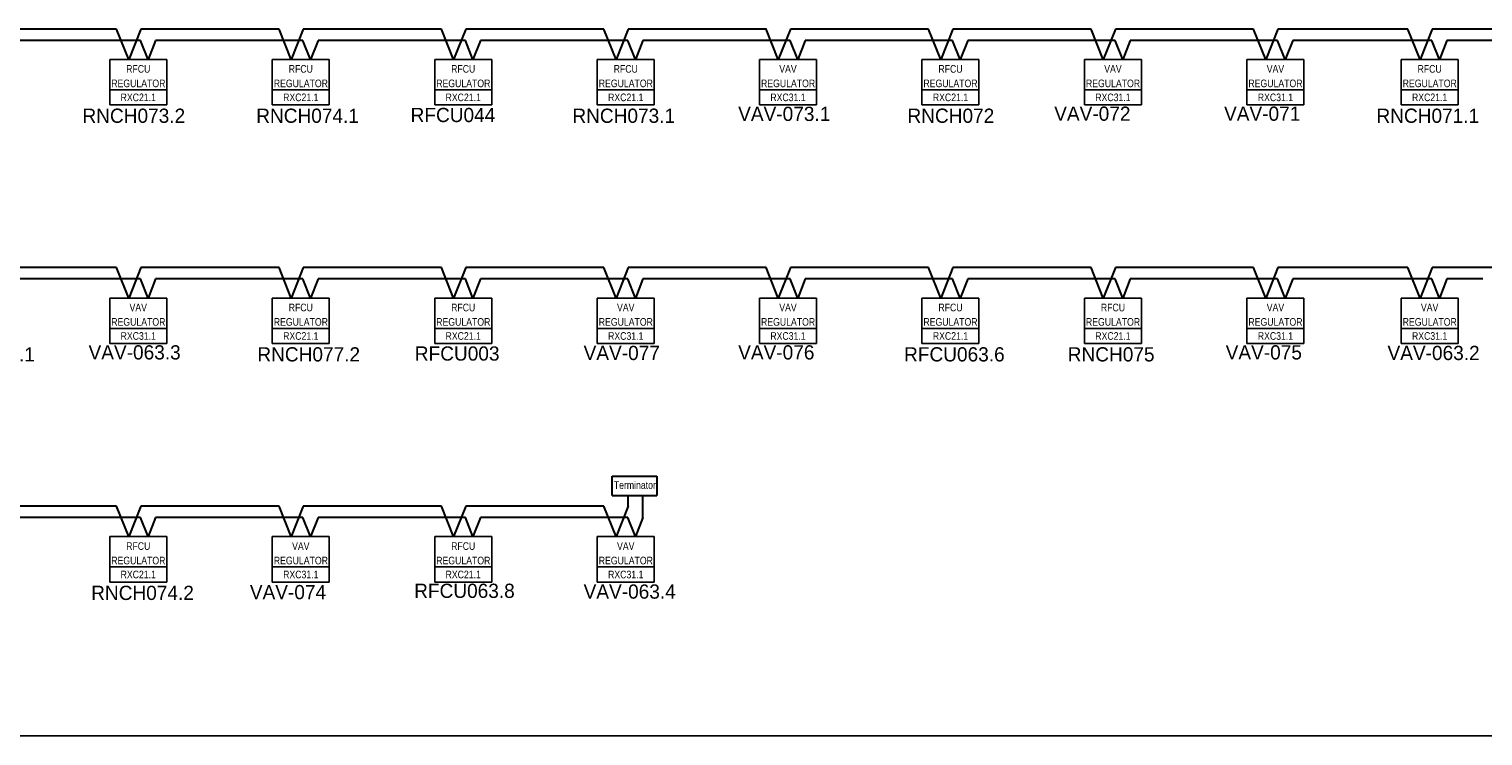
# Model space of a CAD drawing. Header units: millimetres. Extents: x -4295 to 10692, y -6128 to -188.
# Tile 13 of 30: x -1315 to 235, y -3248 to -2494. Entities that reach past the tile are written whole.
import ezdxf
from ezdxf.enums import TextEntityAlignment as Align

# ---------------------------------------------------------------- set-up
doc = ezdxf.new("R2010")
doc.units = ezdxf.units.MM
doc.linetypes.add('DOT2', pattern=[0.125, 0, -0.125])
for name, color, linetype in [('AIS_tabelka', 184, 'Continuous'), ('BACnet_LON', 170, 'Continuous'), ('BMS_podkład', 184, 'DOT2')]:
    doc.layers.add(name, color=color, linetype=linetype)
doc.layers.add('ETHERNET', color=10, linetype='Continuous', lineweight=30)
doc.styles.add('VARSOVIA', font='ARIALN.TTF')

msp = doc.modelspace()

# ---------------------------------------------------------------- linework, layer by layer
at = {"layer": 'AIS_tabelka', "color": 6}
msp.add_line((-3968.1, -3248.2), (1521.9, -3248.2), dxfattribs=at)
at = {"layer": 'BACnet_LON'}
for p, q in [((-1229, -2526.3), (-1168.3, -2526.3)), ((-1229, -2542.5), (-1229, -2526.3)), ((-1168.3, -2526.3), (-1168.3, -2542.5)), ((-1055.8, -2526.3), (-995, -2526.3)), ((-1055.8, -2542.5), (-1055.8, -2526.3)), ((-995, -2526.3), (-995, -2542.5)), ((-882.5, -2526.3), (-821.8, -2526.3)), ((-882.5, -2542.5), (-882.5, -2526.3)), ((-821.8, -2526.3), (-821.8, -2542.5)), ((-709.3, -2526.3), (-648.5, -2526.3)), ((-709.3, -2542.5), (-709.3, -2526.3)), ((-648.5, -2526.3), (-648.5, -2542.5)), ((-536.3, -2526.3), (-475.5, -2526.3)), ((-536.3, -2542.5), (-536.3, -2526.3)), ((-475.5, -2526.3), (-475.5, -2542.5)), ((-363, -2526.3), (-302.3, -2526.3)), ((-363, -2542.5), (-363, -2526.3)), ((-302.3, -2526.3), (-302.3, -2542.5)), ((-189.8, -2526.3), (-129, -2526.3)), ((-189.8, -2542.5), (-189.8, -2526.3)), ((-129, -2526.3), (-129, -2542.5)), ((-16.5, -2526.3), (44.2, -2526.3)), ((-16.5, -2542.5), (-16.5, -2526.3)), ((44.2, -2526.3), (44.2, -2542.5)), ((148, -2526.3), (208.7, -2526.3)), ((148, -2542.5), (148, -2526.3)), ((208.7, -2526.3), (208.7, -2542.5)), ((-1229, -2558.7), (-1229, -2542.5)), ((-1168.3, -2542.5), (-1168.3, -2558.7)), ((-1055.8, -2558.7), (-1055.8, -2542.5)), ((-995, -2542.5), (-995, -2558.7)), ((-882.5, -2558.7), (-882.5, -2542.5)), ((-821.8, -2542.5), (-821.8, -2558.7)), ((-709.3, -2558.7), (-709.3, -2542.5)), ((-648.5, -2542.5), (-648.5, -2558.7)), ((-536.3, -2558.7), (-536.3, -2542.5)), ((-475.5, -2542.5), (-475.5, -2558.7)), ((-363, -2558.7), (-363, -2542.5)), ((-302.3, -2542.5), (-302.3, -2558.7)), ((-189.8, -2558.7), (-189.8, -2542.5)), ((-129, -2542.5), (-129, -2558.7)), ((-16.5, -2558.7), (-16.5, -2542.5)), ((44.2, -2542.5), (44.2, -2558.7)), ((148, -2558.7), (148, -2542.5)), ((208.7, -2542.5), (208.7, -2558.7)), ((-1229, -2574.9), (-1229, -2558.7)), ((-1229, -2558.7), (-1168.3, -2558.7)), ((-1229, -2558.7), (-1168.3, -2558.7)), ((-1168.3, -2558.7), (-1168.3, -2574.9)), ((-1055.8, -2574.9), (-1055.8, -2558.7)), ((-1055.8, -2558.7), (-995, -2558.7)), ((-1055.8, -2558.7), (-995, -2558.7)), ((-995, -2558.7), (-995, -2574.9)), ((-882.5, -2574.9), (-882.5, -2558.7)), ((-882.5, -2558.7), (-821.8, -2558.7)), ((-882.5, -2558.7), (-821.8, -2558.7)), ((-821.8, -2558.7), (-821.8, -2574.9)), ((-709.3, -2574.9), (-709.3, -2558.7)), ((-709.3, -2558.7), (-648.5, -2558.7)), ((-709.3, -2558.7), (-648.5, -2558.7)), ((-648.5, -2558.7), (-648.5, -2574.9)), ((-536.3, -2574.9), (-536.3, -2558.7)), ((-536.3, -2558.7), (-475.5, -2558.7)), ((-536.3, -2558.7), (-475.5, -2558.7)), ((-475.5, -2558.7), (-475.5, -2574.9)), ((-363, -2574.9), (-363, -2558.7)), ((-363, -2558.7), (-302.3, -2558.7)), ((-363, -2558.7), (-302.3, -2558.7)), ((-302.3, -2558.7), (-302.3, -2574.9)), ((-189.8, -2574.9), (-189.8, -2558.7)), ((-189.8, -2558.7), (-129, -2558.7)), ((-189.8, -2558.7), (-129, -2558.7)), ((-129, -2558.7), (-129, -2574.9)), ((-16.5, -2574.9), (-16.5, -2558.7)), ((-16.5, -2558.7), (44.2, -2558.7)), ((-16.5, -2558.7), (44.2, -2558.7)), ((44.2, -2558.7), (44.2, -2574.9)), ((148, -2574.9), (148, -2558.7)), ((148, -2558.7), (208.7, -2558.7)), ((148, -2558.7), (208.7, -2558.7)), ((208.7, -2558.7), (208.7, -2574.9)), ((-1229, -2574.9), (-1168.3, -2574.9)), ((-1055.8, -2574.9), (-995, -2574.9)), ((-882.5, -2574.9), (-821.8, -2574.9)), ((-709.3, -2574.9), (-648.5, -2574.9)), ((-536.3, -2574.9), (-475.5, -2574.9)), ((-363, -2574.9), (-302.3, -2574.9)), ((-189.8, -2574.9), (-129, -2574.9)), ((-16.5, -2574.9), (44.2, -2574.9)), ((148, -2574.9), (208.7, -2574.9)), ((-1229, -2780.9), (-1168.3, -2780.9)), ((-1229, -2797.1), (-1229, -2780.9)), ((-1168.3, -2780.9), (-1168.3, -2797.1)), ((-1055.8, -2780.9), (-995, -2780.9)), ((-1055.8, -2797.1), (-1055.8, -2780.9)), ((-995, -2780.9), (-995, -2797.1)), ((-882.5, -2780.9), (-821.8, -2780.9)), ((-882.5, -2797.1), (-882.5, -2780.9)), ((-821.8, -2780.9), (-821.8, -2797.1)), ((-709.3, -2780.9), (-648.5, -2780.9)), ((-709.3, -2797.1), (-709.3, -2780.9)), ((-648.5, -2780.9), (-648.5, -2797.1)), ((-536.3, -2780.9), (-475.5, -2780.9)), ((-536.3, -2797.1), (-536.3, -2780.9)), ((-475.5, -2780.9), (-475.5, -2797.1)), ((-363, -2780.9), (-302.3, -2780.9)), ((-363, -2797.1), (-363, -2780.9)), ((-302.3, -2780.9), (-302.3, -2797.1)), ((-189.8, -2780.9), (-129, -2780.9)), ((-189.8, -2797.1), (-189.8, -2780.9)), ((-129, -2780.9), (-129, -2797.1)), ((-16.5, -2780.9), (44.2, -2780.9)), ((-16.5, -2797.1), (-16.5, -2780.9)), ((44.2, -2780.9), (44.2, -2797.1)), ((148, -2780.9), (208.7, -2780.9)), ((148, -2797.1), (148, -2780.9)), ((208.7, -2780.9), (208.7, -2797.1)), ((-1229, -2813.3), (-1229, -2797.1)), ((-1168.3, -2797.1), (-1168.3, -2813.3)), ((-1055.8, -2813.3), (-1055.8, -2797.1)), ((-995, -2797.1), (-995, -2813.3)), ((-882.5, -2813.3), (-882.5, -2797.1)), ((-821.8, -2797.1), (-821.8, -2813.3)), ((-709.3, -2813.3), (-709.3, -2797.1)), ((-648.5, -2797.1), (-648.5, -2813.3)), ((-536.3, -2813.3), (-536.3, -2797.1)), ((-475.5, -2797.1), (-475.5, -2813.3)), ((-363, -2813.3), (-363, -2797.1)), ((-302.3, -2797.1), (-302.3, -2813.3)), ((-189.8, -2813.3), (-189.8, -2797.1)), ((-129, -2797.1), (-129, -2813.3)), ((-16.5, -2813.3), (-16.5, -2797.1)), ((44.2, -2797.1), (44.2, -2813.3)), ((148, -2813.3), (148, -2797.1)), ((208.7, -2797.1), (208.7, -2813.3)), ((-1229, -2829.5), (-1229, -2813.3)), ((-1229, -2813.3), (-1168.3, -2813.3)), ((-1229, -2813.3), (-1168.3, -2813.3)), ((-1168.3, -2813.3), (-1168.3, -2829.5)), ((-1055.8, -2829.5), (-1055.8, -2813.3)), ((-1055.8, -2813.3), (-995, -2813.3)), ((-1055.8, -2813.3), (-995, -2813.3)), ((-995, -2813.3), (-995, -2829.5)), ((-882.5, -2829.5), (-882.5, -2813.3)), ((-882.5, -2813.3), (-821.8, -2813.3)), ((-882.5, -2813.3), (-821.8, -2813.3)), ((-821.8, -2813.3), (-821.8, -2829.5)), ((-709.3, -2829.5), (-709.3, -2813.3)), ((-709.3, -2813.3), (-648.5, -2813.3)), ((-709.3, -2813.3), (-648.5, -2813.3)), ((-648.5, -2813.3), (-648.5, -2829.5)), ((-536.3, -2829.5), (-536.3, -2813.3)), ((-536.3, -2813.3), (-475.5, -2813.3)), ((-536.3, -2813.3), (-475.5, -2813.3)), ((-475.5, -2813.3), (-475.5, -2829.5)), ((-363, -2829.5), (-363, -2813.3)), ((-363, -2813.3), (-302.3, -2813.3)), ((-363, -2813.3), (-302.3, -2813.3)), ((-302.3, -2813.3), (-302.3, -2829.5)), ((-189.8, -2829.5), (-189.8, -2813.3)), ((-189.8, -2813.3), (-129, -2813.3)), ((-189.8, -2813.3), (-129, -2813.3)), ((-129, -2813.3), (-129, -2829.5)), ((-16.5, -2829.5), (-16.5, -2813.3)), ((-16.5, -2813.3), (44.2, -2813.3)), ((-16.5, -2813.3), (44.2, -2813.3)), ((44.2, -2813.3), (44.2, -2829.5)), ((148, -2829.5), (148, -2813.3)), ((148, -2813.3), (208.7, -2813.3)), ((148, -2813.3), (208.7, -2813.3)), ((208.7, -2813.3), (208.7, -2829.5)), ((-1229, -2829.5), (-1168.3, -2829.5)), ((-1055.8, -2829.5), (-995, -2829.5)), ((-882.5, -2829.5), (-821.8, -2829.5)), ((-709.3, -2829.5), (-648.5, -2829.5)), ((-536.3, -2829.5), (-475.5, -2829.5)), ((-363, -2829.5), (-302.3, -2829.5)), ((-189.8, -2829.5), (-129, -2829.5)), ((-16.5, -2829.5), (44.2, -2829.5)), ((148, -2829.5), (208.7, -2829.5)), ((-1229, -3035.4), (-1168.3, -3035.4)), ((-1229, -3051.6), (-1229, -3035.4)), ((-1168.3, -3035.4), (-1168.3, -3051.6)), ((-1055.8, -3035.4), (-995, -3035.4)), ((-1055.8, -3051.6), (-1055.8, -3035.4)), ((-995, -3035.4), (-995, -3051.6)), ((-882.5, -3035.4), (-821.8, -3035.4)), ((-882.5, -3051.6), (-882.5, -3035.4)), ((-821.8, -3035.4), (-821.8, -3051.6)), ((-709.3, -3035.4), (-648.5, -3035.4)), ((-709.3, -3051.6), (-709.3, -3035.4)), ((-648.5, -3035.4), (-648.5, -3051.6)), ((-1229, -3067.8), (-1229, -3051.6)), ((-1168.3, -3051.6), (-1168.3, -3067.8)), ((-1055.8, -3067.8), (-1055.8, -3051.6)), ((-995, -3051.6), (-995, -3067.8)), ((-882.5, -3067.8), (-882.5, -3051.6)), ((-821.8, -3051.6), (-821.8, -3067.8)), ((-709.3, -3067.8), (-709.3, -3051.6)), ((-648.5, -3051.6), (-648.5, -3067.8)), ((-1229, -3084), (-1229, -3067.8)), ((-1229, -3067.8), (-1168.3, -3067.8)), ((-1229, -3067.8), (-1168.3, -3067.8)), ((-1168.3, -3067.8), (-1168.3, -3084)), ((-1055.8, -3084), (-1055.8, -3067.8)), ((-1055.8, -3067.8), (-995, -3067.8)), ((-1055.8, -3067.8), (-995, -3067.8)), ((-995, -3067.8), (-995, -3084)), ((-882.5, -3084), (-882.5, -3067.8)), ((-882.5, -3067.8), (-821.8, -3067.8)), ((-882.5, -3067.8), (-821.8, -3067.8)), ((-821.8, -3067.8), (-821.8, -3084)), ((-709.3, -3084), (-709.3, -3067.8)), ((-709.3, -3067.8), (-648.5, -3067.8)), ((-709.3, -3067.8), (-648.5, -3067.8)), ((-648.5, -3067.8), (-648.5, -3084)), ((-1229, -3084), (-1168.3, -3084)), ((-1055.8, -3084), (-995, -3084)), ((-882.5, -3084), (-821.8, -3084)), ((-709.3, -3084), (-648.5, -3084))]:
    msp.add_line(p, q, dxfattribs=at)
at = {"layer": 'ETHERNET'}
for p, q in [((-1251.4, -2493.9), (-1369.2, -2493.9)), ((-1221.9, -2493.9), (-1251.4, -2493.9)), ((-1221.9, -2493.9), (-1251.4, -2493.9)), ((-1208.9, -2526.3), (-1221.9, -2493.9)), ((-1196, -2493.9), (-1208.9, -2526.3)), ((-1157.6, -2493.9), (-1196, -2493.9)), ((-1048.6, -2493.9), (-1157.6, -2493.9)), ((-1048.6, -2493.9), (-1157.6, -2493.9)), ((-1048.6, -2493.9), (-1078.2, -2493.9)), ((-1048.6, -2493.9), (-1078.2, -2493.9)), ((-1035.7, -2526.3), (-1048.6, -2493.9)), ((-1022.7, -2493.9), (-1035.7, -2526.3)), ((-984.4, -2493.9), (-1022.7, -2493.9)), ((-875.4, -2493.9), (-984.4, -2493.9)), ((-875.4, -2493.9), (-984.4, -2493.9)), ((-875.4, -2493.9), (-904.9, -2493.9)), ((-875.4, -2493.9), (-904.9, -2493.9)), ((-862.4, -2526.3), (-875.4, -2493.9)), ((-849.5, -2493.9), (-862.4, -2526.3)), ((-811.1, -2493.9), (-849.5, -2493.9)), ((-702.1, -2493.9), (-811.1, -2493.9)), ((-702.1, -2493.9), (-811.1, -2493.9)), ((-702.1, -2493.9), (-731.7, -2493.9)), ((-702.1, -2493.9), (-731.7, -2493.9)), ((-689.2, -2526.3), (-702.1, -2493.9)), ((-676.2, -2493.9), (-689.2, -2526.3)), ((-637.9, -2493.9), (-676.2, -2493.9)), ((-529.1, -2493.9), (-638.1, -2493.9)), ((-528.9, -2493.9), (-637.9, -2493.9)), ((-529.1, -2493.9), (-558.7, -2493.9)), ((-529.1, -2493.9), (-558.7, -2493.9)), ((-516.2, -2526.3), (-529.1, -2493.9)), ((-503.2, -2493.9), (-516.2, -2526.3)), ((-464.9, -2493.9), (-503.2, -2493.9)), ((-355.9, -2493.9), (-464.9, -2493.9)), ((-355.9, -2493.9), (-385.4, -2493.9)), ((-342.9, -2526.3), (-355.9, -2493.9)), ((-330, -2493.9), (-342.9, -2526.3)), ((-291.6, -2493.9), (-330, -2493.9)), ((-182.6, -2493.9), (-291.6, -2493.9)), ((-182.6, -2493.9), (-291.6, -2493.9)), ((-182.6, -2493.9), (-212.2, -2493.9)), ((-182.6, -2493.9), (-212.2, -2493.9)), ((-169.7, -2526.3), (-182.6, -2493.9)), ((-156.7, -2493.9), (-169.7, -2526.3)), ((-118.4, -2493.9), (-156.7, -2493.9)), ((-9.4, -2493.9), (-118.4, -2493.9)), ((3.6, -2526.3), (-9.4, -2493.9)), ((16.5, -2493.9), (3.6, -2526.3)), ((155.1, -2493.9), (16.5, -2493.9)), ((155.1, -2493.9), (125.5, -2493.9)), ((168.1, -2526.3), (155.1, -2493.9)), ((181, -2493.9), (168.1, -2526.3)), ((219.4, -2493.9), (181, -2493.9)), ((319.2, -2493.9), (210.2, -2493.9)), ((-1226, -2506.1), (-1353.5, -2506.1)), ((-1196.4, -2506.1), (-1239.3, -2506.1)), ((-1188.3, -2526.3), (-1196.4, -2506.1)), ((-1180.2, -2506.1), (-1188.3, -2526.3)), ((-1141.9, -2506.1), (-1180.2, -2506.1)), ((-1023.2, -2506.1), (-1141.9, -2506.1)), ((-1023.2, -2506.1), (-1141.9, -2506.1)), ((-1023.2, -2506.1), (-1066, -2506.1)), ((-1015.1, -2526.3), (-1023.2, -2506.1)), ((-1007, -2506.1), (-1015.1, -2526.3)), ((-968.6, -2506.1), (-1007, -2506.1)), ((-849.9, -2506.1), (-968.6, -2506.1)), ((-849.9, -2506.1), (-968.6, -2506.1)), ((-849.9, -2506.1), (-892.8, -2506.1)), ((-841.8, -2526.3), (-849.9, -2506.1)), ((-833.7, -2506.1), (-841.8, -2526.3)), ((-795.4, -2506.1), (-833.7, -2506.1)), ((-676.7, -2506.1), (-795.4, -2506.1)), ((-676.7, -2506.1), (-795.4, -2506.1)), ((-676.7, -2506.1), (-719.5, -2506.1)), ((-668.6, -2526.3), (-676.7, -2506.1)), ((-660.5, -2506.1), (-668.6, -2526.3)), ((-622.1, -2506.1), (-660.5, -2506.1)), ((-503.6, -2506.1), (-622.4, -2506.1)), ((-503.4, -2506.1), (-622.1, -2506.1)), ((-503.6, -2506.1), (-546.5, -2506.1)), ((-495.5, -2526.3), (-503.6, -2506.1)), ((-487.4, -2506.1), (-495.5, -2526.3)), ((-449.1, -2506.1), (-487.4, -2506.1)), ((-330.4, -2506.1), (-449.1, -2506.1)), ((-322.3, -2526.3), (-330.4, -2506.1)), ((-314.2, -2506.1), (-322.3, -2526.3)), ((-275.9, -2506.1), (-314.2, -2506.1)), ((-157.1, -2506.1), (-275.9, -2506.1)), ((-157.1, -2506.1), (-275.9, -2506.1)), ((-157.1, -2506.1), (-200, -2506.1)), ((-149, -2526.3), (-157.1, -2506.1)), ((-140.9, -2506.1), (-149, -2526.3)), ((-102.6, -2506.1), (-140.9, -2506.1)), ((16.1, -2506.1), (-102.6, -2506.1)), ((24.2, -2526.3), (16.1, -2506.1)), ((32.3, -2506.1), (24.2, -2526.3)), ((180.6, -2506.1), (32.3, -2506.1)), ((188.7, -2526.3), (180.6, -2506.1)), ((196.8, -2506.1), (188.7, -2526.3)), ((235.1, -2506.1), (196.8, -2506.1)), ((344.7, -2506.1), (226, -2506.1)), ((-1221.9, -2748.5), (-1330.9, -2748.5)), ((-1221.9, -2748.5), (-1251.4, -2748.5)), ((-1208.9, -2780.9), (-1221.9, -2748.5)), ((-1196, -2748.5), (-1208.9, -2780.9)), ((-1157.6, -2748.5), (-1196, -2748.5)), ((-1048.6, -2748.5), (-1157.6, -2748.5)), ((-1048.6, -2748.5), (-1078.2, -2748.5)), ((-1035.7, -2780.9), (-1048.6, -2748.5)), ((-1022.7, -2748.5), (-1035.7, -2780.9)), ((-984.4, -2748.5), (-1022.7, -2748.5)), ((-875.4, -2748.5), (-984.4, -2748.5)), ((-875.4, -2748.5), (-904.9, -2748.5)), ((-875.4, -2748.5), (-904.9, -2748.5)), ((-862.4, -2780.9), (-875.4, -2748.5)), ((-849.5, -2748.5), (-862.4, -2780.9)), ((-811.1, -2748.5), (-849.5, -2748.5)), ((-702.1, -2748.5), (-811.1, -2748.5)), ((-702.1, -2748.5), (-731.7, -2748.5)), ((-702.1, -2748.5), (-731.7, -2748.5)), ((-689.2, -2780.9), (-702.1, -2748.5)), ((-676.2, -2748.5), (-689.2, -2780.9)), ((-637.9, -2748.5), (-676.2, -2748.5)), ((-529.1, -2748.5), (-638.1, -2748.5)), ((-529.1, -2748.5), (-558.7, -2748.5)), ((-529.1, -2748.5), (-558.7, -2748.5)), ((-516.2, -2780.9), (-529.1, -2748.5)), ((-503.2, -2748.5), (-516.2, -2780.9)), ((-464.9, -2748.5), (-503.2, -2748.5)), ((-355.9, -2748.5), (-464.9, -2748.5)), ((-355.9, -2748.5), (-385.4, -2748.5)), ((-355.9, -2748.5), (-385.4, -2748.5)), ((-342.9, -2780.9), (-355.9, -2748.5)), ((-330, -2748.5), (-342.9, -2780.9)), ((-291.6, -2748.5), (-330, -2748.5)), ((-182.6, -2748.5), (-291.6, -2748.5)), ((-182.6, -2748.5), (-212.2, -2748.5)), ((-182.6, -2748.5), (-212.2, -2748.5)), ((-169.7, -2780.9), (-182.6, -2748.5)), ((-156.7, -2748.5), (-169.7, -2780.9)), ((-9.4, -2748.5), (-156.7, -2748.5)), ((3.6, -2780.9), (-9.4, -2748.5)), ((16.5, -2748.5), (3.6, -2780.9)), ((155.1, -2748.5), (16.5, -2748.5)), ((155.1, -2748.5), (125.5, -2748.5)), ((155.1, -2748.5), (125.5, -2748.5)), ((168.1, -2780.9), (155.1, -2748.5)), ((181, -2748.5), (168.1, -2780.9)), ((219.4, -2748.5), (181, -2748.5)), ((319.2, -2748.5), (219.4, -2748.5)), ((-1315.1, -2760.6), (-1353.5, -2760.6)), ((-1196.4, -2760.6), (-1315.1, -2760.6)), ((-1188.3, -2780.9), (-1196.4, -2760.6)), ((-1180.2, -2760.6), (-1188.3, -2780.9)), ((-1066, -2760.6), (-1180.2, -2760.6)), ((-1023.2, -2760.6), (-1066, -2760.6)), ((-1015.1, -2780.9), (-1023.2, -2760.6)), ((-1007, -2760.6), (-1015.1, -2780.9)), ((-968.6, -2760.6), (-1007, -2760.6)), ((-849.9, -2760.6), (-968.6, -2760.6)), ((-849.9, -2760.6), (-892.8, -2760.6)), ((-841.8, -2780.9), (-849.9, -2760.6)), ((-833.7, -2760.6), (-841.8, -2780.9)), ((-795.4, -2760.6), (-833.7, -2760.6)), ((-676.7, -2760.6), (-795.4, -2760.6)), ((-676.7, -2760.6), (-719.5, -2760.6)), ((-668.6, -2780.9), (-676.7, -2760.6)), ((-660.5, -2760.6), (-668.6, -2780.9)), ((-622.1, -2760.6), (-660.5, -2760.6)), ((-503.6, -2760.6), (-622.4, -2760.6)), ((-503.6, -2760.6), (-546.5, -2760.6)), ((-495.5, -2780.9), (-503.6, -2760.6)), ((-487.4, -2760.6), (-495.5, -2780.9)), ((-449.1, -2760.6), (-487.4, -2760.6)), ((-330.4, -2760.6), (-449.1, -2760.6)), ((-330.4, -2760.6), (-373.3, -2760.6)), ((-322.3, -2780.9), (-330.4, -2760.6)), ((-314.2, -2760.6), (-322.3, -2780.9)), ((-275.9, -2760.6), (-314.2, -2760.6)), ((-157.1, -2760.6), (-275.9, -2760.6)), ((-157.1, -2760.6), (-200, -2760.6)), ((-149, -2780.9), (-157.1, -2760.6)), ((-140.9, -2760.6), (-149, -2780.9)), ((16.1, -2760.6), (-140.9, -2760.6)), ((24.2, -2780.9), (16.1, -2760.6)), ((32.3, -2760.6), (24.2, -2780.9)), ((180.6, -2760.6), (32.3, -2760.6)), ((180.6, -2760.6), (137.7, -2760.6)), ((188.7, -2780.9), (180.6, -2760.6)), ((196.8, -2760.6), (188.7, -2780.9)), ((235.1, -2760.6), (196.8, -2760.6)), ((-693.3, -2971), (-645.6, -2971)), ((-693.3, -2991.5), (-693.3, -2971)), ((-645.6, -2971), (-645.6, -2991.5)), ((-693.3, -2991.5), (-645.6, -2991.5)), ((-676.2, -3003), (-676.2, -2991.5)), ((-660.5, -3015.2), (-660.5, -2991.5)), ((-1221.9, -3003), (-1330.9, -3003)), ((-1221.9, -3003), (-1330.9, -3003)), ((-1221.9, -3003), (-1251.4, -3003)), ((-1221.9, -3003), (-1251.4, -3003)), ((-1208.9, -3035.4), (-1221.9, -3003)), ((-1196, -3003), (-1208.9, -3035.4)), ((-1157.6, -3003), (-1196, -3003)), ((-1048.6, -3003), (-1157.6, -3003)), ((-1048.6, -3003), (-1078.2, -3003)), ((-1035.7, -3035.4), (-1048.6, -3003)), ((-1022.7, -3003), (-1035.7, -3035.4)), ((-984.4, -3003), (-1022.7, -3003)), ((-875.4, -3003), (-984.4, -3003)), ((-875.4, -3003), (-904.9, -3003)), ((-875.4, -3003), (-904.9, -3003)), ((-862.4, -3035.4), (-875.4, -3003)), ((-849.5, -3003), (-862.4, -3035.4)), ((-811.1, -3003), (-849.5, -3003)), ((-702.1, -3003), (-811.1, -3003)), ((-702.1, -3003), (-731.7, -3003)), ((-689.2, -3035.4), (-702.1, -3003)), ((-676.2, -3003), (-689.2, -3035.4)), ((-1315.1, -3015.2), (-1353.5, -3015.2)), ((-1196.4, -3015.2), (-1315.1, -3015.2)), ((-1196.4, -3015.2), (-1315.1, -3015.2)), ((-1196.4, -3015.2), (-1239.3, -3015.2)), ((-1188.3, -3035.4), (-1196.4, -3015.2)), ((-1180.2, -3015.2), (-1188.3, -3035.4)), ((-1141.9, -3015.2), (-1180.2, -3015.2)), ((-1023.2, -3015.2), (-1141.9, -3015.2)), ((-1015.1, -3035.4), (-1023.2, -3015.2)), ((-1007, -3015.2), (-1015.1, -3035.4)), ((-968.6, -3015.2), (-1007, -3015.2)), ((-863.2, -3015.2), (-968.6, -3015.2)), ((-849.9, -3015.2), (-892.8, -3015.2)), ((-841.8, -3035.4), (-849.9, -3015.2)), ((-833.7, -3015.2), (-841.8, -3035.4)), ((-795.4, -3015.2), (-833.7, -3015.2)), ((-676.7, -3015.2), (-795.4, -3015.2)), ((-668.6, -3035.4), (-676.7, -3015.2)), ((-660.5, -3015.2), (-668.6, -3035.4))]:
    msp.add_line(p, q, dxfattribs=at)

# ---------------------------------------------------------------- texts
at = {"layer": 'BMS_podkład', "style": 'VARSOVIA'}
for s, p in [('RFCU', (-1198.7, -2536.4)), ('RFCU', (-1025.4, -2536.4)), ('RFCU', (-852.2, -2536.4)), ('RFCU', (-678.9, -2536.4)), ('VAV', (-505.9, -2536.4)), ('RFCU', (-332.6, -2536.4)), ('VAV', (-159.4, -2536.4)), ('VAV', (13.9, -2536.4)), ('RFCU', (178.3, -2536.4)), ('REGULATOR', (-1198.6, -2551.9)), ('REGULATOR', (-1025.3, -2551.9)), ('REGULATOR', (-852.1, -2551.9)), ('REGULATOR', (-678.8, -2551.9)), ('REGULATOR', (-505.8, -2551.9)), ('REGULATOR', (-332.6, -2551.9)), ('REGULATOR', (-159.3, -2551.9)), ('REGULATOR', (13.9, -2551.9)), ('REGULATOR', (178.4, -2551.9)), ('RXC21.1', (-1198.7, -2566.8)), ('RXC21.1', (-1025.4, -2566.8)), ('RXC21.1', (-852.2, -2566.8)), ('RXC21.1', (-678.9, -2566.8)), ('RXC31.1', (-505.9, -2566.8)), ('RXC21.1', (-332.6, -2566.8)), ('RXC31.1', (-159.4, -2566.8)), ('RXC31.1', (13.9, -2566.8)), ('RXC21.1', (178.3, -2566.8)), ('VAV', (-1198.7, -2791)), ('RFCU', (-1025.4, -2791)), ('RFCU', (-852.2, -2791)), ('VAV', (-678.9, -2791)), ('VAV', (-505.9, -2791)), ('RFCU', (-332.6, -2791)), ('RFCU', (-159.4, -2791)), ('VAV', (13.9, -2791)), ('VAV', (178.3, -2791)), ('REGULATOR', (-1198.6, -2806.4)), ('REGULATOR', (-1025.3, -2806.4)), ('REGULATOR', (-852.1, -2806.4)), ('REGULATOR', (-678.8, -2806.4)), ('REGULATOR', (-505.8, -2806.4)), ('REGULATOR', (-332.6, -2806.4)), ('REGULATOR', (-159.3, -2806.4)), ('REGULATOR', (13.9, -2806.4)), ('REGULATOR', (178.4, -2806.4)), ('RXC31.1', (-1198.7, -2821.4)), ('RXC21.1', (-1025.4, -2821.4)), ('RXC21.1', (-852.2, -2821.4)), ('RXC31.1', (-678.9, -2821.4)), ('RXC31.1', (-505.9, -2821.4)), ('RXC21.1', (-332.6, -2821.4)), ('RXC21.1', (-159.4, -2821.4)), ('RXC31.1', (13.9, -2821.4)), ('RXC31.1', (178.3, -2821.4)), ('RFCU', (-1198.7, -3045.6)), ('VAV', (-1025.4, -3045.6)), ('RFCU', (-852.2, -3045.6)), ('VAV', (-678.9, -3045.6)), ('REGULATOR', (-1198.6, -3061)), ('REGULATOR', (-1025.3, -3061)), ('REGULATOR', (-852.1, -3061)), ('REGULATOR', (-678.8, -3061)), ('RXC21.1', (-1198.7, -3075.9)), ('RXC31.1', (-1025.4, -3075.9)), ('RXC21.1', (-852.2, -3075.9)), ('RXC31.1', (-678.9, -3075.9))]:
    msp.add_text(s, height=8.1, dxfattribs=at).set_placement(p, align=Align.MIDDLE_CENTER)
at = {"layer": 'BMS_podkład', "color": 4}
for s, p in [('RNCH073.2', (-1258.2, -2586.4)), ('RNCH074.1', (-1072.9, -2586.4)), ('RFCU044', (-908.3, -2585.6)), ('RNCH073.1', (-735.8, -2586.4)), ('VAV-073.1', (-559, -2584.4)), ('RNCH072', (-378.5, -2586.4)), ('VAV-072', (-222, -2584.2)), ('VAV-071', (-40.9, -2584.2)), ('RNCH071.1', (121.6, -2586.4)), ('RNCH077.1', (-1418.4, -2841)), ('VAV-063.3', (-1251.7, -2838.9)), ('RNCH077.2', (-1071.7, -2841)), ('RFCU003', (-903.8, -2840.1)), ('VAV-077', (-723.8, -2839.5)), ('VAV-076', (-559, -2838.9)), ('RFCU063.6', (-382.1, -2841)), ('RNCH075', (-207.6, -2841)), ('VAV-075', (-39.2, -2838.9)), ('VAV-063.2', (133.4, -2839.5)), ('RNCH074.2', (-1248.9, -3095.5)), ('VAV-074', (-1079.7, -3094.7)), ('RFCU063.8', (-904.5, -3093.3)), ('VAV-063.4', (-723.8, -3094.1))]:
    msp.add_text(s, height=15.19, dxfattribs=at).set_placement(p, align=Align.MIDDLE_LEFT)
at = {"layer": 'ETHERNET', "style": 'VARSOVIA'}
msp.add_text('Terminator', height=8.1, dxfattribs=at).set_placement((-669.2, -2980.5), align=Align.MIDDLE_CENTER)

doc.saveas('drawing.dxf')
